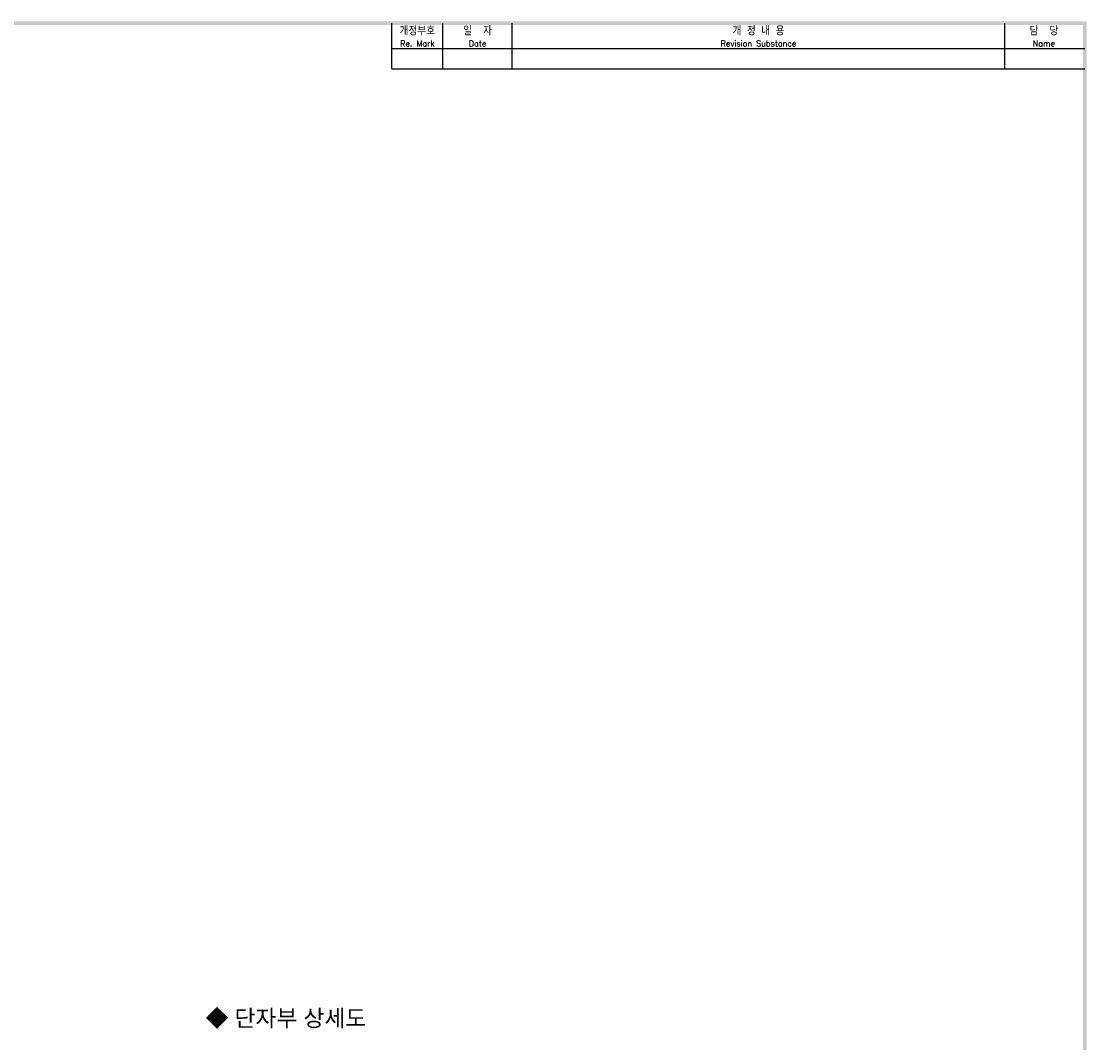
# Model space of a CAD drawing. Extents: x -417 to 828, y -1918 to 504.
# Tile 9 of 9: x 603 to 826, y 288 to 502. Entities that reach past the tile are written whole.
import ezdxf

# ---------------------------------------------------------------- set-up
doc = ezdxf.new("R2010")
doc.units = 0
doc.header["$MEASUREMENT"] = 0
for name, color, linetype in [('di', 3, 'CONTINUOUS'), ('dimtaxt', 3, 'CONTINUOUS'), ('dwg', 7, 'CONTINUOUS'), ('text', 3, 'CONTINUOUS')]:
    doc.layers.add(name, color=color, linetype=linetype)
doc.styles.get("Standard").update_dxf_attribs({"font": 'romans.shx', "height": 2, "bigfont": 'hgs.shx'})

msp = doc.modelspace()

# ---------------------------------------------------------------- linework, layer by layer
at = {"layer": 'dimtaxt'}
for p, q in [((690.89, 491.88), (690.89, 501.44)), ((705.41, 491.88), (705.41, 501.44)), ((808.64, 491.88), (808.64, 501.44)), ((680.18, 496.09), (825.42, 496.09)), ((680.18, 491.88), (825.42, 491.88))]:
    msp.add_line(p, q, dxfattribs=at)
at = {"layer": 'dwg'}
for points in [[(202.05, 501.82), (202.82, 501.05), (825.8, 501.82), (825.04, 501.05)], [(825.8, 501.82), (825.04, 501.05), (825.8, 63.05), (825.04, 63.82)]]:
    msp.add_trace(points, dxfattribs=at)
at = {"layer": 'text'}
msp.add_line((680.18, 491.88), (680.18, 501.44), dxfattribs=at)

# ---------------------------------------------------------------- texts
at = {"layer": 'di', "attachment_point": 5}
for s, insert, char_height, width in [('개정부호\\P{\\H0.72727x;Re. Mark}', (685.53, 498.57), 1.6817, 10.7016), ('{\\H1.1x;일  자}\\P{\\H0.8x;Date}', (698.15, 498.57), 1.5288, 14.5236), ('{\\H1.1x;개 정 내 용\\P\\H0.72727x;Revision Substance}', (757.02, 498.57), 1.5288, 103.2282), ('담  당\\P{\\H0.72727x;Name}', (816.84, 498.57), 1.6817, 16.4004)]:
    msp.add_mtext(s, dxfattribs=dict(at, insert=insert, char_height=char_height, width=width))
at = {"layer": 'text', "insert": (641.16, 294.61), "char_height": 3.5, "width": 173.3323, "attachment_point": 1}
msp.add_mtext('{\\f굴림|b0|i0|c129|p50;◆ 단자부 상세도}', dxfattribs=at)

doc.saveas('drawing.dxf')
